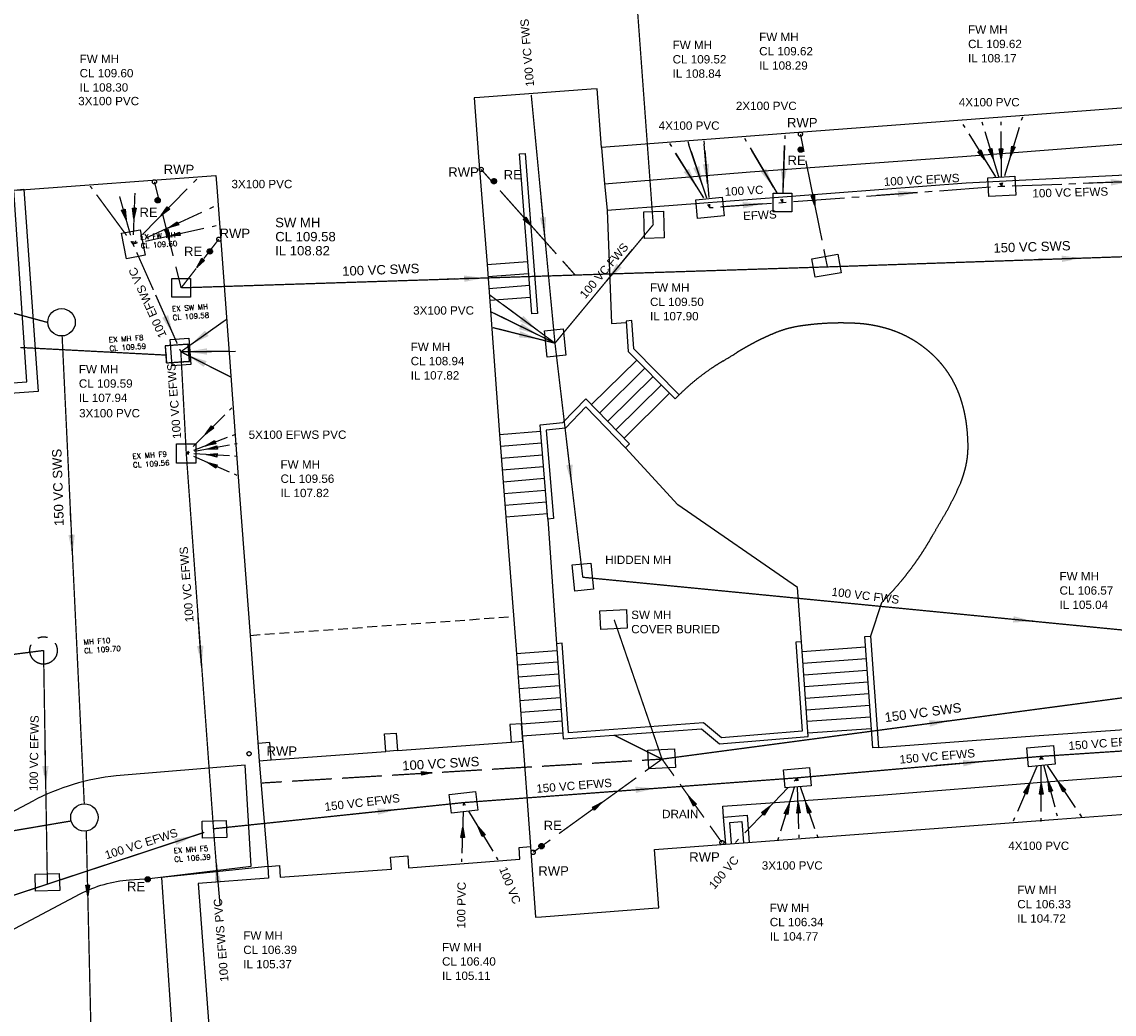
# Model space of a CAD drawing. Extents: x 14683 to 402730, y 286898 to 590920.
# Tile 10 of 39: x 128980 to 170889, y 383275 to 421345. Entities that reach past the tile are written whole.
import ezdxf

# ---------------------------------------------------------------- set-up
doc = ezdxf.new("R2010")
doc.units = 0
doc.header["$LTSCALE"] = 1500
doc.header["$MEASUREMENT"] = 0
for name, pattern in [('01-SITE PLAN$0$ECL-001', [100, 50, 0, 50]), ('01-SITE PLAN$0$HIDDEN', [0.375, 0.25, -0.125]), ('CENTRE', [2, 1.25, -0.25, 0.25, -0.25]), ('DASHED', [0.75, 0.5, -0.25]), ('ECL-001', [100, 50, 0, 50]), ('PHANTOM', [2.5, 1.25, -0.25, 0.25, -0.25, 0.25, -0.25])]:
    doc.linetypes.add(name, pattern=pattern)
doc.layers.get('0').update_dxf_attribs({"linetype": 'CONTINUOUS'})
for name, color, linetype in [('01-SITE PLAN$0$_NIBSC_A site plan', 7, 'CONTINUOUS'), ('_NIBSC_PH efws', 10, 'CENTRE'), ('_NIBSC_PH efws manholes', 10, 'CONTINUOUS'), ('_NIBSC_PH efws text', 10, 'CONTINUOUS'), ('_NIBSC_PH fws', 80, 'PHANTOM'), ('_NIBSC_PH fws manholes', 80, 'CONTINUOUS'), ('_NIBSC_PH fws text', 80, 'CONTINUOUS'), ('_NIBSC_PH rodding eye', 7, 'CONTINUOUS'), ('_NIBSC_PH rwp svp', 210, 'CONTINUOUS'), ('_NIBSC_PH sws', 160, 'DASHED'), ('_NIBSC_PH sws manholes', 160, 'CONTINUOUS'), ('_NIBSC_PH sws text', 160, 'CONTINUOUS'), ('_NIBSC_PH text', 7, 'CONTINUOUS'), ('DRAIN', 7, 'CONTINUOUS'), ('Xref', 7, 'CONTINUOUS')]:
    doc.layers.add(name, color=color, linetype=linetype)
doc.styles.add('01-SITE PLAN$0$Standard', font='arial.ttf')
doc.styles.add('DEFAULT', font='Simplex')
doc.styles.get("Standard").update_dxf_attribs({"font": 'arial.ttf'})
doc.dimstyles.new('NIBSC 1-200', dxfattribs={"dimscale": 300, "dimtxt": 2.5, "dimasz": 2.5, "dimexe": 1.25, "dimexo": 0.625, "dimtad": 1, "dimdec": 0, "dimdsep": 46, "dimtxsty": 'Standard', "dimcen": 2.5, "dimclrd": 256, "dimclre": 256, "dimadec": 0, "dimazin": 0, "dimtfac": 1, "dimtdec": 0, "dimtmove": 0, "dimatfit": 2, "dimfxl": 1, "dimlwd": -1, "dimlwe": -1, "dimarcsym": 0})

# ---------------------------------------------------------------- blocks, each defined once
blk = doc.blocks.new('ECL-023-289')
at = {"layer": '_NIBSC_PH efws', "color": 1, "linetype": 'Continuous'}
for p, q in [((521664.122, 200300.824), (521664.1989, 200300.7009)), ((521664.3527, 200300.4547), (521665.4293, 200298.7313)), ((521674.474, 200299.00863), (521676.434, 200299.1547)), ((521676.714, 200299.17557), (521676.854, 200299.186)), ((521676.854, 200299.186), (521676.9902, 200299.19073)), ((521677.2626, 200299.2002), (521679.1694, 200299.26647)), ((521679.4418, 200299.27593), (521679.7142, 200299.2854)), ((521679.9866, 200299.29487), (521681.8934, 200299.36113)), ((521682.1658, 200299.3706), (521682.4382, 200299.38007)), ((521682.7106, 200299.38953), (521684.6174, 200299.4558)), ((521684.8898, 200299.46527), (521685.026, 200299.47)), ((521668.874, 200298.5913), (521670.834, 200298.73737)), ((521671.114, 200298.75823), (521671.394, 200298.7791)), ((521671.674, 200298.79997), (521673.634, 200298.94603)), ((521673.914, 200298.9669), (521674.194, 200298.98777)), ((521665.5831, 200298.4851), (521665.66, 200298.362)), ((521665.66, 200298.362), (521665.7997, 200298.3719)), ((521666.0791, 200298.3917), (521668.0349, 200298.5303)), ((521668.3143, 200298.5501), (521668.454, 200298.56)), ((521668.454, 200298.56), (521668.594, 200298.57043))]:
    blk.add_line(p, q, dxfattribs=at)
blk = doc.blocks.new('ECL-023-291')
at = {"layer": '_NIBSC_PH efws', "color": 1, "linetype": 'Continuous'}
for p, q in [((521664.82, 200300.902), (521664.862, 200300.775)), ((521664.946, 200300.521), (521665.534, 200298.743)), ((521665.618, 200298.489), (521665.66, 200298.362))]:
    blk.add_line(p, q, dxfattribs=at)
blk = doc.blocks.new('ECL-023-293')
at = {"layer": '_NIBSC_PH efws', "color": 1, "linetype": 'Continuous'}
for p, q in [((521665.442, 200300.928), (521665.4529, 200300.7997)), ((521665.4747, 200300.5431), (521665.6273, 200298.7469)), ((521665.6491, 200298.4903), (521665.66, 200298.362))]:
    blk.add_line(p, q, dxfattribs=at)
blk = doc.blocks.new('ECL-023-297')
at = {"layer": '_NIBSC_PH efws', "color": 1, "linetype": 'Continuous'}
for p, q in [((521668.548, 200301.134), (521668.5433, 200301.0053)), ((521668.5339, 200300.7479), (521668.4681, 200298.9461)), ((521668.4587, 200298.6887), (521668.454, 200298.56))]:
    blk.add_line(p, q, dxfattribs=at)
blk = doc.blocks.new('ECL-023-299')
at = {"layer": '_NIBSC_PH efws', "color": 1, "linetype": 'Continuous'}
for p, q in [((521666.994, 200301.032), (521667.067, 200300.9084)), ((521667.213, 200300.6612), (521668.235, 200298.9308)), ((521668.381, 200298.6836), (521668.454, 200298.56))]:
    blk.add_line(p, q, dxfattribs=at)
blk = doc.blocks.new('ECL-023-305')
at = {"layer": '_NIBSC_PH efws', "color": 1, "linetype": 'Continuous'}
for p, q in [((521677.658, 200301.834), (521677.6178, 200301.7016)), ((521677.5374, 200301.4368), (521676.9746, 200299.5832)), ((521676.8942, 200299.3184), (521676.854, 200299.186))]:
    blk.add_line(p, q, dxfattribs=at)
blk = doc.blocks.new('ECBL96')
at = {"color": 0, "linetype": 'ByBlock'}
for points in [[(-0.17188, -0.5), (0, 0.5), (0.17188, -0.5), (-0.17188, -0.5)], [(0, 0.5), (-0.09375, -0.5), (0, -0.5), (0, 0.5), (0.07813, -0.5)]]:
    blk.add_lwpolyline(points, dxfattribs=at)
blk = doc.blocks.new('ECL-021-306')
at = {"layer": '_NIBSC_PH efws', "color": 1, "xscale": 0.4, "yscale": 0.4, "zscale": 0.4, "rotation": 163.11038}
blk.add_blockref('ECBL96', (521677.256, 200300.51), dxfattribs=at)
blk = doc.blocks.new('ECL-023-307')
at = {"layer": '_NIBSC_PH efws', "color": 1, "linetype": 'Continuous'}
for p, q in [((521676.83, 200301.652), (521676.8312, 200301.5287)), ((521676.8336, 200301.2821), (521676.8504, 200299.5559)), ((521676.8528, 200299.3093), (521676.854, 200299.186))]:
    blk.add_line(p, q, dxfattribs=at)
blk = doc.blocks.new('ECL-021-308')
at = {"layer": '_NIBSC_PH efws', "color": 1, "xscale": 0.4, "yscale": 0.4, "zscale": 0.4, "rotation": 180.55761}
blk.add_blockref('ECBL96', (521676.842, 200300.419), dxfattribs=at)
blk = doc.blocks.new('ECL-023-309')
at = {"layer": '_NIBSC_PH efws', "color": 1, "linetype": 'Continuous'}
for p, q in [((521676.104, 200301.652), (521676.1415, 200301.5287)), ((521676.2165, 200301.2821), (521676.7415, 200299.5559)), ((521676.8165, 200299.3093), (521676.854, 200299.186))]:
    blk.add_line(p, q, dxfattribs=at)
blk = doc.blocks.new('ECL-021-310')
at = {"layer": '_NIBSC_PH efws', "color": 1, "xscale": 0.4, "yscale": 0.4, "zscale": 0.4, "rotation": 196.91642}
blk.add_blockref('ECBL96', (521676.479, 200300.419), dxfattribs=at)
blk = doc.blocks.new('ECL-023-311')
at = {"layer": '_NIBSC_PH efws', "color": 1, "linetype": 'Continuous'}
for p, q in [((521675.38, 200301.548), (521675.4537, 200301.4299)), ((521675.6011, 200301.1937), (521676.6329, 200299.5403)), ((521676.7803, 200299.3041), (521676.854, 200299.186))]:
    blk.add_line(p, q, dxfattribs=at)
blk = doc.blocks.new('ECL-021-312')
at = {"layer": '_NIBSC_PH efws', "color": 1, "xscale": 0.4, "yscale": 0.4, "zscale": 0.4, "rotation": 211.96612}
blk.add_blockref('ECBL96', (521676.117, 200300.367), dxfattribs=at)
blk = doc.blocks.new('ECL-023-331')
at = {"layer": '_NIBSC_PH efws', "color": 1, "linetype": 'Continuous'}
for p, q in [((521678.4635, 200277.1942), (521678.386, 200277.31)), ((521679.7035, 200275.3414), (521678.6185, 200276.9626)), ((521679.936, 200274.994), (521679.8585, 200275.1098))]:
    blk.add_line(p, q, dxfattribs=at)
blk = doc.blocks.new('ECL-021-332')
at = {"layer": '_NIBSC_PH efws', "color": 1, "xscale": 0.4, "yscale": 0.4, "zscale": 0.4, "rotation": 33.79271}
blk.add_blockref('ECBL96', (521679.161, 200276.152), dxfattribs=at)
blk = doc.blocks.new('ECL-023-333')
at = {"layer": '_NIBSC_PH efws', "color": 1, "linetype": 'Continuous'}
for p, q in [((521678.3328, 200277.1865), (521678.386, 200277.31)), ((521677.4816, 200275.2105), (521678.2264, 200276.9395)), ((521677.322, 200274.84), (521677.3752, 200274.9635))]:
    blk.add_line(p, q, dxfattribs=at)
blk = doc.blocks.new('ECL-021-334')
at = {"layer": '_NIBSC_PH efws', "color": 1, "xscale": 0.4, "yscale": 0.4, "zscale": 0.4, "rotation": 336.69511}
blk.add_blockref('ECBL96', (521677.854, 200276.075), dxfattribs=at)
blk = doc.blocks.new('ECL-023-335')
at = {"layer": '_NIBSC_PH efws', "color": 1, "linetype": 'Continuous'}
for p, q in [((521678.3858, 200277.1852), (521678.386, 200277.31)), ((521678.3826, 200275.1884), (521678.3854, 200276.9356)), ((521678.382, 200274.814), (521678.3822, 200274.9388))]:
    blk.add_line(p, q, dxfattribs=at)
blk = doc.blocks.new('ECL-021-336')
at = {"layer": '_NIBSC_PH efws', "color": 1, "xscale": 0.4, "yscale": 0.4, "zscale": 0.4, "rotation": 359.90818}
blk.add_blockref('ECBL96', (521678.384, 200276.062), dxfattribs=at)
blk = doc.blocks.new('ECL-023-337')
at = {"layer": '_NIBSC_PH efws', "color": 1, "linetype": 'Continuous'}
for p, q in [((521678.4169, 200277.1955), (521678.386, 200277.31)), ((521678.9113, 200275.3635), (521678.4787, 200276.9665)), ((521679.004, 200275.02), (521678.9731, 200275.1345))]:
    blk.add_line(p, q, dxfattribs=at)
blk = doc.blocks.new('ECL-021-338')
at = {"layer": '_NIBSC_PH efws', "color": 1, "xscale": 0.4, "yscale": 0.4, "zscale": 0.4, "rotation": 15.10258}
blk.add_blockref('ECBL96', (521678.695, 200276.165), dxfattribs=at)
blk = doc.blocks.new('ECL-023-339')
at = {"layer": '_NIBSC_PH efws', "color": 1, "linetype": 'Continuous'}
for p, q in [((521656.2203, 200275.4222), (521656.224, 200275.536)), ((521656.1611, 200273.6014), (521656.2129, 200275.1946)), ((521656.15, 200273.26), (521656.1537, 200273.3738))]:
    blk.add_line(p, q, dxfattribs=at)
blk = doc.blocks.new('ECL-021-340')
at = {"layer": '_NIBSC_PH efws', "color": 1, "xscale": 0.4, "yscale": 0.4, "zscale": 0.4, "rotation": 358.13779}
blk.add_blockref('ECBL96', (521656.187, 200274.398), dxfattribs=at)
blk = doc.blocks.new('ECL-023-341')
at = {"layer": '_NIBSC_PH efws', "color": 1, "linetype": 'Continuous'}
for p, q in [((521656.2902, 200275.4261), (521656.224, 200275.536)), ((521657.3494, 200273.6677), (521656.4226, 200275.2063)), ((521657.548, 200273.338), (521657.4818, 200273.4479))]:
    blk.add_line(p, q, dxfattribs=at)
blk = doc.blocks.new('ECL-021-342')
at = {"layer": '_NIBSC_PH efws', "color": 1, "xscale": 0.4, "yscale": 0.4, "zscale": 0.4, "rotation": 31.06332}
blk.add_blockref('ECBL96', (521656.886, 200274.437), dxfattribs=at)
blk = doc.blocks.new('ECL-023-345')
at = {"layer": '_NIBSC_PH efws', "color": 1, "linetype": 'Continuous'}
for p, q in [((521647.0641, 200290.4164), (521645.8419, 200289.1956)), ((521647.326, 200290.678), (521647.2387, 200290.5908)), ((521645.6673, 200289.0212), (521645.58, 200288.934))]:
    blk.add_line(p, q, dxfattribs=at)
blk = doc.blocks.new('ECL-021-346')
at = {"layer": '_NIBSC_PH efws', "color": 1, "xscale": 0.4, "yscale": 0.4, "zscale": 0.4, "rotation": 134.96717}
blk.add_blockref('ECBL96', (521646.453, 200289.806), dxfattribs=at)
blk = doc.blocks.new('ECL-023-347')
at = {"layer": '_NIBSC_PH efws', "color": 1, "linetype": 'Continuous'}
for p, q in [((521647.1508, 200289.5375), (521645.8572, 200289.0405)), ((521647.428, 200289.644), (521647.3356, 200289.6085)), ((521645.6724, 200288.9695), (521645.58, 200288.934))]:
    blk.add_line(p, q, dxfattribs=at)
blk = doc.blocks.new('ECL-021-348')
at = {"layer": '_NIBSC_PH efws', "color": 1, "xscale": 0.4, "yscale": 0.4, "zscale": 0.4, "rotation": 111.01673}
blk.add_blockref('ECBL96', (521646.504, 200289.289), dxfattribs=at)
blk = doc.blocks.new('ECL-023-349')
at = {"layer": '_NIBSC_PH efws', "color": 1, "linetype": 'Continuous'}
for p, q in [((521645.6776, 200288.9281), (521645.58, 200288.934)), ((521647.2392, 200288.8337), (521645.8728, 200288.9163)), ((521647.532, 200288.816), (521647.4344, 200288.8219))]:
    blk.add_line(p, q, dxfattribs=at)
blk = doc.blocks.new('ECL-021-350')
at = {"layer": '_NIBSC_PH efws', "color": 1, "xscale": 0.4, "yscale": 0.4, "zscale": 0.4, "rotation": 86.54063000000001}
blk.add_blockref('ECBL96', (521646.556, 200288.875), dxfattribs=at)
blk = doc.blocks.new('ECL-023-351')
at = {"layer": '_NIBSC_PH efws', "color": 1, "linetype": 'Continuous'}
for p, q in [((521645.6776, 200288.8918), (521645.58, 200288.934)), ((521647.2392, 200288.2166), (521645.8728, 200288.8074)), ((521647.532, 200288.09), (521647.4344, 200288.1322))]:
    blk.add_line(p, q, dxfattribs=at)
blk = doc.blocks.new('ECL-021-352')
at = {"layer": '_NIBSC_PH efws', "color": 1, "xscale": 0.4, "yscale": 0.4, "zscale": 0.4, "rotation": 66.61745}
blk.add_blockref('ECBL96', (521646.556, 200288.512), dxfattribs=at)
blk = doc.blocks.new('ECL-023-359')
at = {"layer": '_NIBSC_PH efws', "color": 1, "linetype": 'Continuous'}
for p, q in [((521645.98, 200299.452), (521645.8579, 200299.3273)), ((521645.6137, 200299.0779), (521643.9043, 200297.3321)), ((521643.6601, 200297.0827), (521643.538, 200296.958))]:
    blk.add_line(p, q, dxfattribs=at)
blk = doc.blocks.new('ECL-021-360')
at = {"layer": '_NIBSC_PH efws', "color": 1, "xscale": 0.4, "yscale": 0.4, "zscale": 0.4, "rotation": 135.60358}
blk.add_blockref('ECBL96', (521644.759, 200298.205), dxfattribs=at)
blk = doc.blocks.new('ECL-023-361')
at = {"layer": '_NIBSC_PH efws', "color": 1, "linetype": 'Continuous'}
for p, q in [((521646.626, 200298.392), (521646.4716, 200298.3203)), ((521646.1628, 200298.1769), (521644.0012, 200297.1731)), ((521643.6924, 200297.0297), (521643.538, 200296.958))]:
    blk.add_line(p, q, dxfattribs=at)
blk = doc.blocks.new('ECL-021-362')
at = {"layer": '_NIBSC_PH efws', "color": 1, "xscale": 0.4, "yscale": 0.4, "zscale": 0.4, "rotation": 114.90913}
blk.add_blockref('ECBL96', (521645.082, 200297.675), dxfattribs=at)
blk = doc.blocks.new('ECL-023-363')
at = {"layer": '_NIBSC_PH efws', "color": 1, "linetype": 'Continuous'}
for p, q in [((521646.2512, 200297.5598), (521644.0168, 200297.0642)), ((521646.73, 200297.666), (521646.5704, 200297.6306)), ((521643.6976, 200296.9934), (521643.538, 200296.958))]:
    blk.add_line(p, q, dxfattribs=at)
blk = doc.blocks.new('ECL-021-364')
at = {"layer": '_NIBSC_PH efws', "color": 1, "xscale": 0.4, "yscale": 0.4, "zscale": 0.4, "rotation": 102.506}
blk.add_blockref('ECBL96', (521645.134, 200297.312), dxfattribs=at)
blk = doc.blocks.new('ECL-021-366')
at = {"layer": '_NIBSC_PH efws', "color": 1, "xscale": 0.4, "yscale": 0.4, "zscale": 0.4, "rotation": 177.91655}
blk.add_blockref('ECBL96', (521643.581, 200298.14), dxfattribs=at)
blk = doc.blocks.new('ECL-021-368')
at = {"layer": '_NIBSC_PH efws', "color": 1, "xscale": 0.4, "yscale": 0.4, "zscale": 0.4, "rotation": 195.75117}
blk.add_blockref('ECBL96', (521643.219, 200298.089), dxfattribs=at)
blk = doc.blocks.new('ECL-023-906')
at = {"layer": '_NIBSC_PH efws', "color": 1, "linetype": 'Continuous'}
for p, q in [((521667.0044, 200274.3814), (521668.6676, 200276.1146)), ((521668.9052, 200276.3622), (521669.024, 200276.486)), ((521666.648, 200274.01), (521666.7668, 200274.1338))]:
    blk.add_line(p, q, dxfattribs=at)
blk = doc.blocks.new('ECL-021-907')
at = {"layer": '_NIBSC_PH efws', "color": 1, "xscale": 0.4, "yscale": 0.4, "zscale": 0.4, "rotation": 316.1807}
blk.add_blockref('ECBL96', (521667.836, 200275.248), dxfattribs=at)
blk = doc.blocks.new('ECL-023-908')
at = {"layer": '_NIBSC_PH efws', "color": 1, "linetype": 'Continuous'}
for p, q in [((521668.3865, 200274.4477), (521668.9115, 200276.1263)), ((521668.9865, 200276.3661), (521669.024, 200276.486)), ((521668.274, 200274.088), (521668.3115, 200274.2079))]:
    blk.add_line(p, q, dxfattribs=at)
blk = doc.blocks.new('ECL-021-909')
at = {"layer": '_NIBSC_PH efws', "color": 1, "xscale": 0.4, "yscale": 0.4, "zscale": 0.4, "rotation": 342.63237}
blk.add_blockref('ECBL96', (521668.649, 200275.287), dxfattribs=at)
blk = doc.blocks.new('ECL-023-910')
at = {"layer": '_NIBSC_PH efws', "color": 1, "linetype": 'Continuous'}
for p, q in [((521669.0278, 200276.3712), (521669.024, 200276.486)), ((521669.0886, 200274.5344), (521669.0354, 200276.1416)), ((521669.1, 200274.19), (521669.0962, 200274.3048))]:
    blk.add_line(p, q, dxfattribs=at)
blk = doc.blocks.new('ECL-021-911')
at = {"layer": '_NIBSC_PH efws', "color": 1, "xscale": 0.4, "yscale": 0.4, "zscale": 0.4, "rotation": 1.89586}
blk.add_blockref('ECBL96', (521669.062, 200275.338), dxfattribs=at)
blk = doc.blocks.new('ECL-023-912')
at = {"layer": '_NIBSC_PH efws', "color": 1, "linetype": 'Continuous'}
for p, q in [((521669.0639, 200276.3712), (521669.024, 200276.486)), ((521669.7023, 200274.5344), (521669.1437, 200276.1416)), ((521669.822, 200274.19), (521669.7821, 200274.3048))]:
    blk.add_line(p, q, dxfattribs=at)
blk = doc.blocks.new('ECL-021-913')
at = {"layer": '_NIBSC_PH efws', "color": 1, "xscale": 0.4, "yscale": 0.4, "zscale": 0.4, "rotation": 19.16546}
blk.add_blockref('ECBL96', (521669.423, 200275.338), dxfattribs=at)
blk = doc.blocks.new('ECBL29')
at = {"color": 0, "linetype": 'ByBlock'}
blk.add_lwpolyline([(-0.5, -0.5), (-0.5, 0.5), (0.5, 0.5), (0.5, -0.5), (-0.5, -0.5)], dxfattribs=at)
blk = doc.blocks.new('ECBL18')
at = {"color": 0, "linetype": 'ByBlock'}
for points in [[(-0.5, -0.03125), (-0.5, 0.03125), (-0.48438, 0.125), (-0.45313, 0.21875), (-0.40625, 0.29688), (-0.35938, 0.35938), (-0.29688, 0.40625), (-0.21875, 0.45313), (-0.125, 0.48438), (-0.03125, 0.5), (0.03125, 0.5), (0.125, 0.48438), (0.21875, 0.45313), (0.29688, 0.40625), (0.35938, 0.35938), (0.40625, 0.29688), (0.45313, 0.21875), (0.48438, 0.125), (0.5, 0.03125), (0.5, -0.03125), (0.48438, -0.125), (0.45313, -0.21875), (0.40625, -0.29688), (0.35938, -0.35938), (0.29688, -0.40625), (0.21875, -0.45313), (0.125, -0.48438), (0.03125, -0.5), (-0.03125, -0.5), (-0.125, -0.48438), (-0.21875, -0.45313), (-0.29688, -0.40625), (-0.35938, -0.35938), (-0.40625, -0.29688), (-0.45313, -0.21875), (-0.48438, -0.125), (-0.5, -0.04688)], [(-0.4375, 0.07813), (0.42188, 0.07813)], [(-0.40625, 0.1875), (0.40625, 0.1875)], [(-0.32813, 0.29688), (0.32813, 0.29688)], [(-0.23438, 0.39063), (0.23438, 0.39063)], [(-0.45313, -0.01563), (0.4375, -0.01563)], [(-0.4375, -0.10938), (0.42188, -0.10938)], [(-0.40625, -0.21875), (0.40625, -0.21875)], [(-0.32813, -0.3125), (0.32813, -0.3125)], [(-0.23438, -0.42188), (0.17188, -0.42188)]]:
    blk.add_lwpolyline(points, dxfattribs=at)
blk = doc.blocks.new('ECBL2')
at = {"color": 0, "linetype": 'ByBlock'}
blk.add_lwpolyline([(-0.5, -0.03125), (-0.5, 0.03125), (-0.48438, 0.125), (-0.45313, 0.21875), (-0.40625, 0.29688), (-0.35938, 0.35938), (-0.29688, 0.40625), (-0.21875, 0.45313), (-0.125, 0.48438), (-0.03125, 0.5), (0.03125, 0.5), (0.125, 0.48438), (0.21875, 0.45313), (0.29688, 0.40625), (0.35938, 0.35938), (0.40625, 0.29688), (0.45313, 0.21875), (0.48438, 0.125), (0.5, 0.03125), (0.5, -0.03125), (0.48438, -0.125), (0.45313, -0.21875), (0.40625, -0.29688), (0.35938, -0.35938), (0.29688, -0.40625), (0.21875, -0.45313), (0.125, -0.48438), (0.03125, -0.5), (-0.03125, -0.5), (-0.125, -0.48438), (-0.21875, -0.45313), (-0.29688, -0.40625), (-0.35938, -0.35938), (-0.40625, -0.29688), (-0.45313, -0.21875), (-0.48438, -0.125), (-0.5, -0.04688)], dxfattribs=at)
blk = doc.blocks.new('01-SITE PLAN')
at = {"layer": '01-SITE PLAN$0$_NIBSC_A site plan', "linetype": '01-SITE PLAN$0$ECL-001'}
for points in [[(687240, 149030), (694874, 149598), (694906, 149150), (695392, 142616), (695778, 137324), (696194, 131952), (696540, 127140), (696862, 123086), (696894, 122638), (694196, 122438), (694810, 114252), (695322, 107414), (705854, 108192), (715732, 108958), (725836, 109710), (735704, 110434), (745778, 111162), (753190, 111708), (762410, 112386)], [(706944, 123846), (707134, 121140), (707364, 121158), (711636, 121486), (711866, 121504), (711704, 123740), (719546, 124324), (727178, 124904), (737058, 125630)], [(732288, 152380), (727584, 152026), (717736, 151286), (709674, 150666), (709498, 152920), (709278, 152904), (705004, 152586), (704786, 152570), (704944, 150312), (705280, 146174), (705760, 139656), (705996, 136494), (706406, 131238), (706598, 128558), (706944, 123846)], [(709786, 149280), (715370, 149736), (723516, 150328), (732392, 151004), (736978, 151288), (740406, 151388), (744300, 151662), (745774, 151786), (746704, 151864), (748232, 151960), (749870, 152078), (754456, 152352)], [(709892, 148262), (715278, 148674), (723656, 149314), (732484, 149752), (737040, 150090), (740466, 150188), (744392, 150466), (745874, 150590), (746792, 150668), (748312, 150762), (749956, 150882)], [(709674, 150666), (709786, 149280), (709892, 148262), (710054, 143912), (710614, 143954)], [(706740, 150440), (707208, 144304), (706990, 144288), (706522, 150422), (706740, 150440)], [(705280, 146174), (706836, 146294)], [(705314, 145718), (706872, 145838)], [(705346, 145264), (706906, 145382)], [(705380, 144808), (706940, 144926)], [(710610, 144012), (710698, 142844), (712492, 141024), (712650, 141178), (710910, 142942), (710828, 144028), (710610, 144012)], [(709288, 140808), (711020, 142516)], [(709600, 140486), (711336, 142198)], [(709912, 140164), (711650, 141878)], [(710224, 139842), (711966, 141558)], [(710536, 139518), (712280, 141238)], [(707610, 136412), (707312, 140028), (708186, 140116), (709072, 141032), (710746, 139304), (710588, 139150), (709072, 140716), (708288, 139904), (707548, 139830), (707830, 136430), (707610, 136412)], [(705760, 139656), (707332, 139786)], [(705794, 139204), (707368, 139334)], [(717338, 131702), (717186, 133788), (712602, 136954), (710588, 139150)], [(705826, 138752), (707406, 138884)], [(705860, 138300), (707444, 138432)], [(705894, 137848), (707480, 137980)], [(705928, 137396), (707518, 137528)], [(705962, 136946), (707556, 137078)], [(705996, 136494), (707592, 136626)], [(707610, 136412), (707940, 131630)], [(720294, 127652), (726284, 128092), (734722, 128710), (734646, 129938), (735244, 129974), (735190, 131210), (735788, 131254), (735746, 131852), (736344, 131894), (736216, 133672), (740404, 133974)], [(707940, 131630), (708202, 127982), (713512, 128366), (714196, 127796), (717602, 128076), (717338, 131702), (717120, 131686), (717368, 128278), (714268, 128024), (713586, 128592), (708406, 128218), (708160, 131646), (707940, 131630)], [(720076, 127636), (719772, 131906), (719992, 131922), (720294, 127652), (720076, 127636)], [(706398, 131256), (707960, 131372)], [(717366, 131330), (719800, 131506)], [(707992, 130918), (706432, 130804)], [(717398, 130882), (719832, 131060)], [(708024, 130466), (706466, 130350)], [(717430, 130436), (719864, 130614)], [(708056, 130012), (706498, 129898)], [(717464, 129990), (719896, 130168)], [(708088, 129560), (706532, 129446)], [(717496, 129546), (719928, 129722)], [(708120, 129108), (706566, 128994)], [(717528, 129100), (719960, 129276)], [(717560, 128654), (719990, 128830)], [(706598, 128558), (706148, 128526), (706198, 127858), (706646, 127890), (706598, 128558)], [(708154, 128654), (706598, 128540)], [(717592, 128208), (720022, 128384)], [(696540, 127140), (696990, 127174), (696940, 127842), (696492, 127808)], [(701392, 127502), (701342, 128170), (701790, 128202), (701840, 127534), (701392, 127502)], [(701840, 127534), (706198, 127858)], [(708186, 128202), (706632, 128088)], [(696990, 127174), (701392, 127502)], [(714356, 124982), (714324, 125400), (720340, 125826), (726390, 126306), (734834, 126948), (742696, 127506), (742804, 126064)], [(696862, 123086), (697310, 123120), (697344, 122672), (701612, 122988), (701578, 123438), (702236, 123488), (702270, 123038), (706538, 123364), (706504, 123812), (706944, 123846)], [(696862, 123086), (692782, 122666), (693500, 112398), (694940, 112506)]]:
    blk.add_lwpolyline(points, dxfattribs=at)
at = {"layer": '01-SITE PLAN$0$_NIBSC_A site plan', "linetype": 'Continuous', "flags": 128}
blk.add_lwpolyline([(684750, 141480), (687627, 141681), (687119, 149037), (687512, 149064), (688054, 141310), (685177, 141109)], dxfattribs=at)
at = {"layer": '01-SITE PLAN$0$_NIBSC_A site plan', "linetype": '01-SITE PLAN$0$ECL-001'}
blk.add_lwpolyline([(712650, 141178, -0.04658), (713880, 142190, -0.01515), (714330, 142476, 0.00168), (714769, 142740, -0.04833), (716429, 143595, -0.06086), (717432, 143838, -0.05271), (719625, 143908, -0.04527), (720561, 143737, -0.05617), (721461, 143375, -0.04432), (722106, 142948, -0.0522), (722726, 142346, -0.05241), (723179, 141671, -0.04732), (723485, 140930, -0.04773), (723690, 139925, -0.02194), (723732, 139286, -0.05662), (723664, 138518, -0.04424), (723452, 137807, -0.0385), (722584, 136157, 0.00453), (722398, 135832, -0.04602), (721187, 134058, -0.02426), (720406, 133200), (719992, 131922, -0.02426)], format="xyb", dxfattribs=at)
at = {"layer": '01-SITE PLAN$0$_NIBSC_A site plan', "linetype": '01-SITE PLAN$0$HIDDEN'}
blk.add_lwpolyline([(696194, 131952), (706294, 132674)], dxfattribs=at)
at = {"layer": '01-SITE PLAN$0$_NIBSC_A site plan', "linetype": 'Continuous', "flags": 128}
blk.add_lwpolyline([(692332, 122625), (692332, 122625), (696228, 123095), (696000, 126970), (691204, 126581), (691049, 126565, 0.096489), (687847, 125593), (687847, 125593), (676526, 119600), (675684, 119256), (674948, 118969), (674081, 118795), (673042, 118604), (655410, 117371), (655682, 113481), (674904, 114825), (678398, 116065), (689665, 122030), (689665, 122030, -0.10466), (691556, 122570)], format="xyb", close=True, dxfattribs=at)
at = {"layer": '01-SITE PLAN$0$_NIBSC_A site plan', "style": '01-SITE PLAN$0$Standard', "flags": 3}
blk.add_attdef('ISI_MICROGDS_OBJECT_NAME', (687240, 149030), '', height=0.05, rotation=4.169, dxfattribs=at)

msp = doc.modelspace()

# ---------------------------------------------------------------- linework, layer by layer
at = {"layer": '_NIBSC_PH efws', "const_width": 50}
for points in [[(131599, 415050), (131682, 414938)], [(131847, 414715), (133000, 413150)], [(132731, 414646), (133152, 413154)], [(133319, 414782), (133260, 413169)], [(133165, 412926), (133247, 412814)], [(133216, 412927), (133247, 412814)], [(133252, 412932), (133247, 412814)], [(133247, 412814), (133293, 412711)], [(133385, 412505), (134027, 411061)], [(134119, 410854), (134210, 410648)], [(134302, 410442), (134944, 408998)], [(128920, 408852), (134552, 408558)], [(134484, 408919), (135362, 408981)], [(134530, 408257), (134484, 408919)], [(135036, 408791), (135081, 408688)], [(135081, 408688), (135289, 404790)], [(135362, 408981), (135409, 408318)], [(135409, 408318), (134530, 408257)], [(136333, 390388), (135289, 404790)], [(135738, 398597), (135885, 396581)], [(126756, 396835), (129813, 397227)], [(129813, 397227), (129960, 388263)], [(168095, 393166), (175549, 393658)], [(158733, 392342), (168095, 393166)], [(145933, 391392), (158733, 392342)], [(136333, 390388), (145933, 391392)], [(116721, 383895), (135979, 390249)]]:
    msp.add_lwpolyline(points, dxfattribs=at)
at = {"layer": '_NIBSC_PH efws', "ltscale": 0.5, "const_width": 50}
for points in [[(135081, 408688), (136835, 409933)], [(135081, 408688), (136931, 408708)], [(135081, 408688), (136931, 407752)], [(136333, 390388), (136491, 388366)]]:
    msp.add_lwpolyline(points, dxfattribs=at)
at = {"layer": '_NIBSC_PH efws', "extrusion": (-1, 0, 0), "const_width": 50}
for points, elevation in [([(-408919, 1), (-408919, 0)], -134484), ([(-408981, 1), (-408981, 0)], -135362), ([(-408257, 1), (-408257, 0)], -134530), ([(-408318, 1), (-408318, 0)], -135409), ([(-405022, 1), (-405022, 0)], -134525), ([(-405084, 1), (-405084, 0)], -135404), ([(-404421, 1), (-404421, 0)], -135450), ([(-404360, 1), (-404360, 0)], -134572), ([(-390605, 1), (-390605, 0)], -136441), ([(-390543, 1), (-390543, 0)], -135562), ([(-389881, 1), (-389881, 0)], -135608), ([(-389943, 1), (-389943, 0)], -136487)]:
    msp.add_lwpolyline(points, dxfattribs=dict(at, elevation=elevation))
at = {"layer": '_NIBSC_PH efws'}
msp.add_circle((129813, 397227), 525, dxfattribs=at)
at = {"layer": '_NIBSC_PH efws manholes'}
for p, q in [((135362, 408981, 1), (134484, 408919, 1)), ((134484, 408919, 1), (134530, 408257, 1)), ((135409, 408318, 1), (135362, 408981, 1)), ((134530, 408257, 1), (135409, 408318, 1))]:
    msp.add_line(p, q, dxfattribs=at)
at = {"layer": '_NIBSC_PH efws manholes', "linetype": 'ECL-001'}
for points in [[(166045, 415364), (167073, 415420), (167111, 414702), (166083, 414646), (166045, 415364)], [(154837, 414518), (155851, 414618), (155921, 413900), (154907, 413800), (154837, 414518)], [(133001, 412256), (132809, 413234), (133515, 413372), (133707, 412394), (133001, 412256)], [(135393, 409212), (135467, 408198), (134749, 408144), (134673, 409158), (135393, 409212)], [(168625, 392862), (167599, 392770), (167535, 393488), (168561, 393578), (168625, 392862)], [(158205, 392650), (159201, 392732), (159259, 392034), (158263, 391952), (158205, 392650)], [(146471, 391102), (145461, 390982), (145375, 391696), (146387, 391816), (146471, 391102)], [(136843, 390050), (135915, 390026), (135899, 390676), (136825, 390700), (136843, 390050)], [(130434, 388017), (129506, 387993), (129490, 388643), (130416, 388667), (130434, 388017)]]:
    msp.add_lwpolyline(points, dxfattribs=at)
at = {"layer": '_NIBSC_PH fws', "const_width": 50}
for points in [[(153205, 413566), (151409, 438042)], [(149435, 409018), (148525, 418544)], [(149435, 409018), (153205, 413566)], [(150501, 400037), (149435, 409018)], [(171985, 397937), (150501, 400037)]]:
    msp.add_lwpolyline(points, dxfattribs=at)
at = {"layer": '_NIBSC_PH fws', "ltscale": 0.5, "const_width": 50}
for points in [[(146947, 410856), (149435, 409018)], [(149435, 409018), (146947, 410236)], [(147051, 409614), (149435, 409018)]]:
    msp.add_lwpolyline(points, dxfattribs=at)
at = {"layer": '_NIBSC_PH fws manholes', "linetype": 'ECL-001'}
for points in [[(152841, 414056), (153599, 414076), (153627, 413056), (152869, 413036), (152841, 414056)], [(149137, 408486), (149037, 409492), (149753, 409564), (149853, 408558), (149137, 408486)], [(150192, 399503), (150092, 400509), (150808, 400581), (150908, 399575), (150192, 399503)]]:
    msp.add_lwpolyline(points, dxfattribs=at)
at = {"layer": '_NIBSC_PH sws', "const_width": 50}
for points in [[(158853, 417038), (158991, 416359)], [(159060, 416019), (159336, 414661)], [(146603, 415684), (147084, 415144)], [(134067, 415208), (134273, 414395)], [(147324, 414874), (148285, 413794)], [(159405, 414321), (159681, 412963)], [(134375, 413988), (134786, 412361)], [(148526, 413524), (149487, 412444)], [(136537, 413006), (135960, 412260)], [(159750, 412623), (159887, 411944)], [(159887, 411944), (179767, 412626)], [(134888, 411954), (135093, 411140)], [(135093, 411140), (159887, 411944)], [(149727, 412174), (150207, 411634)], [(135671, 411887), (135093, 411140)], [(129986, 409808), (125002, 411159)], [(130525, 409311), (131375, 391356)], [(151708, 398404), (153543, 393060)], [(181407, 396769), (153543, 393060)], [(153543, 393060), (151706, 393979)], [(147022, 392671), (148557, 392763)], [(148940, 392785), (150475, 392877)], [(150858, 392900), (152393, 392992)], [(152776, 393014), (153543, 393060)], [(152884, 392584), (153543, 393060)], [(154003, 392420), (153543, 393060)], [(139350, 392213), (140885, 392305)], [(141268, 392327), (142803, 392419)], [(143186, 392442), (144721, 392534)], [(145104, 392556), (146639, 392648)], [(151236, 391392), (152555, 392345)], [(138199, 392144), (138967, 392190)], [(155152, 390820), (154233, 392100)], [(149588, 390201), (150907, 391154)], [(111151, 387343), (130858, 390685)], [(131453, 390301), (132044, 365009)], [(155841, 389860), (155382, 390500)], [(148599, 389486), (149259, 389963)]]:
    msp.add_lwpolyline(points, dxfattribs=at)
at = {"layer": '_NIBSC_PH sws manholes'}
for points in [[(160417, 411719), (159413, 411545), (159289, 412253), (160293, 412427), (160417, 411719)], [(152211, 398080), (151189, 398034), (151157, 398754), (152179, 398798), (152211, 398080)], [(154057, 392732), (153035, 392686), (153003, 393406), (154025, 393450), (154057, 392732)]]:
    msp.add_lwpolyline(points, dxfattribs=at)
at = {"layer": '_NIBSC_PH sws manholes', "linetype": 'Continuous'}
msp.add_lwpolyline([(134733, 410778), (134733, 411498), (135453, 411498), (135453, 410778), (134733, 410778)], dxfattribs=at)
at = {"layer": '_NIBSC_PH sws manholes'}
for centre in [(130506, 409818), (131379, 390823)]:
    msp.add_circle(centre, 525, dxfattribs=at)
at = {"layer": 'DRAIN', "color": 2, "linetype": 'ECL-001'}
for points in [[(155985, 389800), (155907, 390838), (156805, 390904), (156883, 389866)], [(156203, 389816), (156143, 390634), (156603, 390668), (156663, 389850)]]:
    msp.add_lwpolyline(points, dxfattribs=at)

# ---------------------------------------------------------------- block references
at = {"layer": '_NIBSC_PH efws', "xscale": 1000, "yscale": 1000, "zscale": 1000}
for name in ['ECL-023-309', 'ECL-023-307', 'ECL-023-305', 'ECL-023-311', 'ECL-023-289', 'ECL-023-291', 'ECL-023-293', 'ECL-023-299', 'ECL-023-297', 'ECL-021-306', 'ECL-021-312', 'ECL-021-310', 'ECL-021-308', 'ECL-023-359', 'ECL-021-368', 'ECL-021-366', 'ECL-023-361', 'ECL-021-360', 'ECL-021-362', 'ECL-023-363', 'ECL-021-364', 'ECL-023-345', 'ECL-021-346', 'ECL-023-347', 'ECL-021-348', 'ECL-023-349', 'ECL-023-351', 'ECL-021-352', 'ECL-021-350', 'ECL-023-333', 'ECL-023-335', 'ECL-023-331', 'ECL-023-337', 'ECL-023-906', 'ECL-023-908', 'ECL-023-910', 'ECL-023-912', 'ECL-021-334', 'ECL-021-336', 'ECL-021-338', 'ECL-021-332', 'ECL-023-339', 'ECL-023-341', 'ECL-021-907', 'ECL-021-909', 'ECL-021-911', 'ECL-021-913', 'ECL-021-340', 'ECL-021-342']:
    msp.add_blockref(name, (-521510291, -199884144), dxfattribs=at)
at = {"layer": '_NIBSC_PH efws', "xscale": 1000.00000000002, "yscale": 1000.00000000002, "zscale": 1000.00000000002, "rotation": 13.78051680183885}
for name in ['ECL-023-349', 'ECL-021-350']:
    msp.add_blockref(name, (-458785405, -318376532), dxfattribs=at)
at = {"layer": '_NIBSC_PH efws manholes'}
for p, xscale, yscale, zscale in [((158163, 414416), 720, 720, 720), ((135289, 404790), 740, 740, 740)]:
    msp.add_blockref('ECBL29', p, dxfattribs=dict(at, xscale=xscale, yscale=yscale, zscale=zscale))
at = {"layer": '_NIBSC_PH rodding eye', "xscale": 200, "yscale": 200, "zscale": 200}
for p in [(158863, 416442), (147093, 415232), (134191, 414502), (136193, 412538), (148919, 389720)]:
    msp.add_blockref('ECBL18', p, dxfattribs=at)
at = {"layer": '_NIBSC_PH rodding eye', "xscale": 200.0000000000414, "yscale": 200.0000000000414, "zscale": 200.0000000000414, "rotation": 359.758949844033}
msp.add_blockref('ECBL18', (133810, 388448), dxfattribs=at)
at = {"layer": '_NIBSC_PH rwp svp', "xscale": 160, "yscale": 160, "zscale": 160}
for p in [(158853, 417038), (146603, 415684), (136537, 413004), (155841, 389858), (148599, 389484)]:
    msp.add_blockref('ECBL2', p, dxfattribs=at)
at = {"layer": '_NIBSC_PH rwp svp', "linetype": 'Continuous', "xscale": 160, "yscale": 160, "zscale": 160}
msp.add_blockref('ECBL2', (134067, 415208), dxfattribs=at)
at = {"layer": '_NIBSC_PH rwp svp', "xscale": 159.9999999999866, "yscale": 159.9999999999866, "zscale": 159.9999999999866, "rotation": 359.7589498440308}
msp.add_blockref('ECBL2', (137698, 393266), dxfattribs=at)
at = {"layer": '_NIBSC_PH sws'}
for p, xscale, yscale, zscale, rotation in [((159370, 414491), 400.0000000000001, 400.0000000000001, 400.0000000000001, 191.47423), ((148405, 413659), 399.9999999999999, 399.9999999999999, 399.9999999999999, 221.66514), ((134580, 413174), 400, 400, 400, 194.15549), ((135815, 412073), 400.0000000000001, 400.0000000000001, 400.0000000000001, 142.26558), ((144521, 392522), 400, 400, 400, 273.41637), ((151071, 391273), 400, 400, 400, 305.86303), ((154692, 391460), 400.0000000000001, 400.0000000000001, 400.0000000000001, 35.68306999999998), ((131506, 388020), 399.9999999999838, 399.9999999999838, 399.9999999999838, 181.0449647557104)]:
    msp.add_blockref('ECBL96', p, dxfattribs=dict(at, xscale=xscale, yscale=yscale, zscale=zscale, rotation=rotation))
at = {"layer": 'Xref'}
msp.add_blockref('01-SITE PLAN', (-558449, 265856), dxfattribs=at)

# ---------------------------------------------------------------- texts
at = {"layer": '_NIBSC_PH efws text'}
for s, p in [('FW MH', (165285, 420887)), ('FW MH', (157269, 420606)), ('FW MH', (153949, 420298)), ('CL 109.62', (157269, 420058)), ('CL 109.62', (165285, 420338)), ('FW MH', (131198, 419766)), ('CL 109.52', (153949, 419749)), ('IL 108.17', (165285, 419789)), ('CL 109.60', (131198, 419217)), ('IL 108.84', (153949, 419201)), ('IL 108.29', (157269, 419509)), ('IL 108.30', (131198, 418669)), ('3X100 PVC', (131143, 418146)), ('2X100 PVC', (156375, 417962)), ('4X100 PVC', (164929, 418102)), ('4X100 PVC', (153414, 417205)), ('3X100 PVC', (137024, 414963)), ('FW MH', (131168, 407858)), ('CL 109.59', (131168, 407309)), ('IL 107.94', (131168, 406760)), ('3X100 PVC', (131177, 406171))]:
    msp.add_text(s, height=320, dxfattribs=at).set_placement(p)
for s, rotation, p in [('100 VC EFWS', 3.0115, (162060, 415049)), ('100 VC', 3.0115, (155954, 414669)), ('100 VC EFWS', 1.4627, (167758, 414605)), ('EFWS', 3.0115, (156660, 413738)), ('150 VC EFWS', 4.3583, (169151, 393407)), ('150 VC EFWS', 4.9441, (162667, 392886))]:
    msp.add_text(s, height=320, rotation=rotation, dxfattribs=at).set_placement(p)
at = {"layer": '_NIBSC_PH efws text', "linetype": 'Continuous'}
for s, rotation, p in [('100 EFWS VC', 114.1426, (134542, 409311)), ('100 VC EFWS', 94.5655, (135096, 405361)), ('100 VC EFWS', 94.5655, (135574, 398327)), ('150 VC EFWS', 4.6292, (148733, 391764)), ('150 VC EFWS', 6.7606, (140615, 391069)), ('100 VC', 49.7903, (155553, 388038)), ('100 VC', 291.7525, (147287, 388851)), ('100 PVC', 89.1483, (145989, 386559)), ('100 EFWS PVC', 94.5898, (136911, 384531))]:
    msp.add_text(s, height=320, rotation=rotation, dxfattribs=at).set_placement(p)
for s, p in [('5X100 EFWS PVC', (137682, 405347)), ('FW MH', (138906, 404207)), ('CL 109.56', (138906, 403658)), ('IL 107.82', (138906, 403110)), ('4X100 PVC', (166829, 389575)), ('3X100 PVC', (157370, 388819)), ('FW MH', (167172, 387884)), ('CL 106.33', (167172, 387336)), ('FW MH', (157677, 387197)), ('CL 106.34', (157677, 386649)), ('IL 104.72', (167172, 386787)), ('FW MH', (137476, 386132)), ('IL 104.77', (157677, 386100)), ('FW MH', (145102, 385685)), ('CL 106.39', (137476, 385583)), ('IL 105.37', (137476, 385035)), ('CL 106.40', (145102, 385137)), ('IL 105.11', (145102, 384588))]:
    msp.add_text(s, height=320, dxfattribs=at).set_placement(p)
at = {"layer": '_NIBSC_PH efws text', "style": 'DEFAULT'}
for s, p in [('EX MH F5', (134812, 389447)), ('CL 106.39', (134835, 389114))]:
    msp.add_text(s, height=200, rotation=4, dxfattribs=at).set_placement(p)
at = {"layer": '_NIBSC_PH efws text', "char_height": 200, "width": 2792, "attachment_point": 1, "rotation": 4, "style": 'DEFAULT'}
for s, insert in [('\\PEX FW MH\\PCL 109.60', (133490, 413516)), ('\\PEX SW MH \\PCL 109.58', (134712, 410762)), ('\\PEX MH F8\\PCL 109.59', (132290, 409576)), ('\\PEX MH F9\\PCL 109.56', (133191, 405106)), ('\\PMH F10\\PCL 109.70', (131320, 397979))]:
    msp.add_mtext(s, dxfattribs=dict(at, insert=insert))
at = {"layer": '_NIBSC_PH efws text', "char_height": 320, "width": 9074.26, "attachment_point": 1}
for insert, rotation in [((129269, 391838), 89.18), ((132129, 389517), 17.9055)]:
    msp.add_mtext('100 VC EFWS ', dxfattribs=dict(at, insert=insert, rotation=rotation))
at = {"layer": '_NIBSC_PH fws'}
msp.add_text('3X100 PVC', height=320, dxfattribs=at).set_placement((143993, 410113))
at = {"layer": '_NIBSC_PH fws text'}
for rotation, p in [(94.8627, (148638, 418873)), (49.8653, (150599, 410700)), (353.0659, (160034, 399329))]:
    msp.add_text('100 VC FWS', height=320, rotation=rotation, dxfattribs=at).set_placement(p)
for s, p in [('FW MH', (153082, 410991)), ('CL 109.50', (153082, 410442)), ('IL 107.90', (153082, 409894)), ('FW MH', (143900, 408720)), ('CL 108.94', (143900, 408172)), ('IL 107.82', (143900, 407623)), ('HIDDEN MH', (151361, 400547)), ('FW MH', (168793, 399918)), ('CL 106.57', (168793, 399370)), ('IL 105.04', (168793, 398821))]:
    msp.add_text(s, height=320, dxfattribs=at).set_placement(p)
at = {"layer": '_NIBSC_PH rodding eye'}
for p in [(158357, 415851), (147466, 415299), (133492, 413858), (135201, 412358), (149000, 390334)]:
    msp.add_text('RE', height=360, dxfattribs=at).set_placement(p)
msp.add_text('RE', height=360, rotation=359.7589, dxfattribs=at).set_placement((133013, 387993))
at = {"layer": '_NIBSC_PH rwp svp'}
for p in [(158336, 417299), (145340, 415403), (154585, 389128), (148795, 388591)]:
    msp.add_text('RWP', height=360, dxfattribs=at).set_placement(p)
for p in [(134422, 415507), (136565, 413053), (138367, 393192)]:
    msp.add_text('RWP', height=360, rotation=359.7589, dxfattribs=at).set_placement(p)
at = {"layer": '_NIBSC_PH sws text'}
for s, height, p in [('SW MH', 360, (138701, 413467)), ('CL 109.58', 360, (138703, 412925)), ('IL 108.82', 360, (138701, 412385)), ('SW MH', 320, (152361, 398436)), ('COVER BURIED', 320, (152361, 397887))]:
    msp.add_text(s, height=height, dxfattribs=at).set_placement(p)
for s, rotation, p in [('150 VC SWS', 1.8, (166262, 412489)), ('100 VC SWS', 2.16, (141278, 411599)), ('150 VC SWS', 91.8, (130591, 402008)), ('150 VC SWS', 7.56, (162109, 394476)), ('100 VC SWS', 3.24, (143585, 392627))]:
    msp.add_text(s, height=360, rotation=rotation, dxfattribs=at).set_placement(p)
at = {"layer": '_NIBSC_PH text'}
msp.add_text('DRAIN', height=320, dxfattribs=at).set_placement((153546, 390794))

# ---------------------------------------------------------------- leaders
at = {"layer": '_NIBSC_PH efws'}
for points in [[(155090, 415063), (154571, 416631)], [(155291, 415143), (155162, 416656)], [(158184, 414978), (158243, 416604)], [(154875, 415011), (154062, 416311)], [(157814, 415007), (156985, 416412)], [(171514, 415214), (169914, 415159)], [(163343, 414802), (161784, 414686)], [(157392, 414362), (155835, 414251)], [(134784, 409357), (134119, 410854)], [(135466, 408961), (136711, 409845)], [(135331, 408691), (137175, 408711)], [(135342, 408557), (137192, 407621)], [(135879, 396655), (135745, 398500)], [(129898, 392047), (129872, 393597)], [(165842, 392968), (164047, 392810)], [(153278, 391937), (151734, 391823)], [(143377, 391125), (141685, 390948)], [(135580, 390118), (134106, 389631)], [(136436, 389075), (136582, 387481)]]:
    msp.add_leader(points, dimstyle='NIBSC 1-200', override={"dimgap": 0.625, "dimtad": 0}, dxfattribs=at)
at = {"layer": '_NIBSC_PH fws'}
for points in [[(149046, 413098), (148902, 414607)], [(151421, 411413), (152409, 412606)], [(148753, 409522), (147463, 410475)], [(148781, 409339), (147381, 410024)], [(148803, 409177), (147295, 409553)], [(150078, 403603), (149884, 405237)], [(167768, 398349), (166118, 398511)]]:
    msp.add_leader(points, dimstyle='NIBSC 1-200', override={"dimgap": 0.625, "dimtad": 0}, dxfattribs=at)
at = {"layer": '_NIBSC_PH sws'}
for points in [[(169633, 412279), (167990, 412222)], [(146702, 411517), (145007, 411462)], [(130924, 400919), (130849, 402519)], [(164546, 394525), (162931, 394310)]]:
    msp.add_leader(points, dimstyle='NIBSC 1-200', override={"dimgap": 0.625, "dimtad": 0}, dxfattribs=at)

doc.saveas('drawing.dxf')
